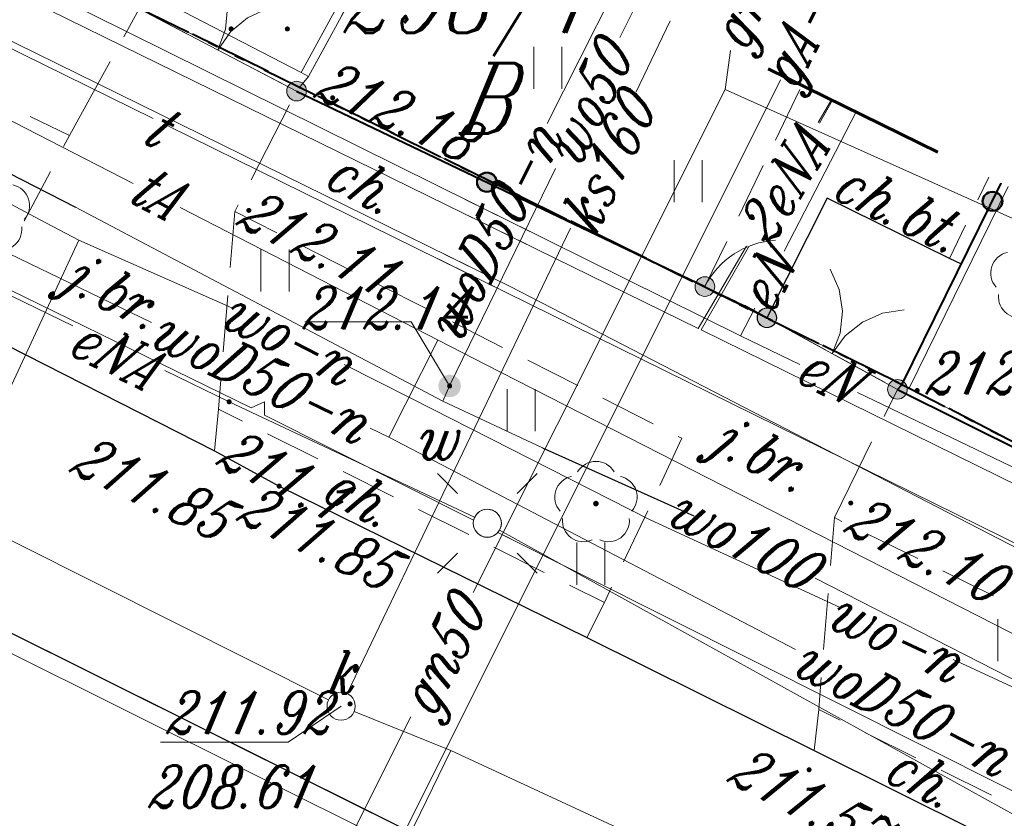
# Model space of a CAD drawing. Header units: millimetres. Extents: x -368 to -158, y 9368 to 9578.
# Tile 19 of 48: x -249 to -232, y 9474 to 9489. Entities that reach past the tile are written whole.
import ezdxf
from ezdxf.enums import TextEntityAlignment as Align

# ---------------------------------------------------------------- set-up
doc = ezdxf.new("R2010")
doc.units = ezdxf.units.MM
for name, pattern in [('Rakowicka 531_1 wstępna wersja$0$DGN Style 5', [7.845798, 3.362485, -4.483313]), ('Rakowicka 531_1 wstępna wersja$0$KTCR02-500', [1.5, 1, -0.5]), ('Rakowicka 531_1 wstępna wersja$0$KTJZ01-500', [2, 1.5, -0.5]), ('Rakowicka 531_1 wstępna wersja$0$PTTU04-500', [1.5, 1, -0.5])]:
    doc.linetypes.add(name, pattern=pattern)
for name, color, linetype, lineweight in [('-- CO_p', 51, 'Continuous', 9), ('-- CO_z', 51, 'Continuous', 9), ('Rakowicka 531_1 wstępna wersja$0$EGBD03', 250, 'Continuous', 0), ('Rakowicka 531_1 wstępna wersja$0$EGBU01', 250, 'Continuous', 0), ('Rakowicka 531_1 wstępna wersja$0$EPGPO_216', 7, 'Continuous', 0), ('Rakowicka 531_1 wstępna wersja$0$EPUPZ_251', 7, 'Continuous', 0), ('Rakowicka 531_1 wstępna wersja$0$GESIWP', 250, 'Continuous', 13), ('Rakowicka 531_1 wstępna wersja$0$GSLKBR', 250, 'Continuous', 13), ('Rakowicka 531_1 wstępna wersja$0$GSLKFU', 250, 'Continuous', 13), ('Rakowicka 531_1 wstępna wersja$0$GSSIMO', 250, 'Continuous', 13), ('Rakowicka 531_1 wstępna wersja$0$GUPISL', 250, 'Continuous', 13), ('Rakowicka 531_1 wstępna wersja$0$KTCR02', 250, 'Continuous', 0), ('Rakowicka 531_1 wstępna wersja$0$KTJZ01', 250, 'Continuous', 0), ('Rakowicka 531_1 wstępna wersja$0$KTKR01', 250, 'Continuous', 0), ('Rakowicka 531_1 wstępna wersja$0$KTOK04', 250, 'Continuous', 0), ('Rakowicka 531_1 wstępna wersja$0$KTOK05_01', 250, 'Continuous', 0), ('Rakowicka 531_1 wstępna wersja$0$OBOP02_01', 250, 'Continuous', 0), ('Rakowicka 531_1 wstępna wersja$0$PTTU04', 250, 'Continuous', 0), ('Rakowicka 531_1 wstępna wersja$0$RTPW02', 250, 'Continuous', 0), ('Rakowicka 531_1 wstępna wersja$0$SUOP03_18', 250, 'Continuous', 0), ('Rakowicka 531_1 wstępna wersja$0$SUPC_01', 250, 'Continuous', 0), ('Rakowicka 531_1 wstępna wersja$0$SUPE_01', 250, 'Continuous', 0), ('Rakowicka 531_1 wstępna wersja$0$SUPG_01', 250, 'Continuous', 0), ('Rakowicka 531_1 wstępna wersja$0$SUPK_01', 250, 'Continuous', 0), ('Rakowicka 531_1 wstępna wersja$0$SUPT_01', 250, 'Continuous', 0), ('Rakowicka 531_1 wstępna wersja$0$SUPW_01', 250, 'Continuous', 0), ('Rakowicka 531_1 wstępna wersja$0$SUSM04_01_E', 250, 'Continuous', 0), ('Rakowicka 531_1 wstępna wersja$0$SUUS15_03_E', 250, 'Continuous', 0), ('Rakowicka 531_1 wstępna wersja$0$SUUS15_05_K', 250, 'Continuous', 0), ('Rakowicka 531_1 wstępna wersja$0$SUUS25_W', 250, 'Continuous', 0), ('Rakowicka 531_1 wstępna wersja$0$Warstwa 5', 250, 'Continuous', 0)]:
    doc.layers.add(name, color=color, linetype=linetype, lineweight=lineweight)
doc.layers.add('-- RAMKA', color=11, linetype='Continuous')
for name, color, linetype, lineweight, true_color in [('Rakowicka 531_1 wstępna wersja$0$GEPPGD', 7, 'Continuous', 13, 0x008000), ('Rakowicka 531_1 wstępna wersja$0$GUPESH', 1, 'Continuous', 0, 0xff0000), ('Rakowicka 531_1 wstępna wersja$0$GUPKSH', 7, 'Continuous', 0, 0x803300), ('Rakowicka 531_1 wstępna wersja$0$GUPWSH', 5, 'Continuous', 0, 0x0000ff)]:
    doc.layers.add(name, color=color, linetype=linetype, lineweight=lineweight, true_color=true_color)
doc.styles.add('Rakowicka 531_1 wstępna wersja$0$Style-ITALIC_1250 I 0.20944', font='ITALIC_1250.shx', dxfattribs={"oblique": 12})

# ---------------------------------------------------------------- blocks, each defined once
blk = doc.blocks.new('Rakowicka 531_1 wstępna wersja$0$GUPESH1')
at = {"layer": 'Rakowicka 531_1 wstępna wersja$0$GUPESH', "linetype": 'Continuous', "lineweight": 13}
blk.add_hatch(color=1, dxfattribs=at).paths.add_polyline_path([(0, -0.45), (-0.11647, -0.43467), (-0.225, -0.38971), (-0.3182, -0.3182), (-0.38971, -0.225), (-0.43467, -0.11647), (-0.45, 0), (-0.43467, 0.11647), (-0.38971, 0.225), (-0.3182, 0.3182), (-0.225, 0.38971), (-0.11647, 0.43467), (0, 0.45), (0.11647, 0.43467), (0.225, 0.38971), (0.3182, 0.3182), (0.38971, 0.225), (0.43467, 0.11647), (0.45, 0), (0.43467, -0.11647), (0.38971, -0.225), (0.3182, -0.3182), (0.225, -0.38971), (0.11647, -0.43467)])
blk = doc.blocks.new('Rakowicka 531_1 wstępna wersja$0$GUPKSH1')
at = {"layer": 'Rakowicka 531_1 wstępna wersja$0$GUPKSH', "linetype": 'Continuous', "lineweight": 13}
blk.add_hatch(color=36, dxfattribs=at).paths.add_polyline_path([(0, -0.45), (-0.11647, -0.43467), (-0.225, -0.38971), (-0.3182, -0.3182), (-0.38971, -0.225), (-0.43467, -0.11647), (-0.45, 0), (-0.43467, 0.11647), (-0.38971, 0.225), (-0.3182, 0.3182), (-0.225, 0.38971), (-0.11647, 0.43467), (0, 0.45), (0.11647, 0.43467), (0.225, 0.38971), (0.3182, 0.3182), (0.38971, 0.225), (0.43467, 0.11647), (0.45, 0), (0.43467, -0.11647), (0.38971, -0.225), (0.3182, -0.3182), (0.225, -0.38971), (0.11647, -0.43467)])
blk = doc.blocks.new('Rakowicka 531_1 wstępna wersja$0$OBOP02_01')
at = {"layer": 'Rakowicka 531_1 wstępna wersja$0$OBOP02_01', "linetype": 'Continuous', "lineweight": 13}
h = blk.add_hatch(color=96, dxfattribs=at)
edge = h.paths.add_edge_path()
edge.add_arc((0, 0), 0.05, 0, 360)
at = {"layer": 'Rakowicka 531_1 wstępna wersja$0$OBOP02_01', "color": 96, "linetype": 'Continuous', "lineweight": 13}
for centre, start, end in [((0, 0.375), 30.1471, 149.8529), ((-0.357, 0.116), 102.1471, 221.8529), ((0.357, 0.116), 318.1471, 77.8529), ((-0.22, -0.303), 174.1472, 293.8529), ((0.22, -0.303), 246.1471, 5.8529)]:
    blk.add_arc(centre, 0.375, start, end, dxfattribs=at)
blk = doc.blocks.new('Rakowicka 531_1 wstępna wersja$0$GUPWSH1')
at = {"layer": 'Rakowicka 531_1 wstępna wersja$0$GUPWSH', "linetype": 'Continuous', "lineweight": 13}
blk.add_hatch(color=5, dxfattribs=at).paths.add_polyline_path([(0, -0.45), (-0.11647, -0.43467), (-0.225, -0.38971), (-0.3182, -0.3182), (-0.38971, -0.225), (-0.43467, -0.11647), (-0.45, 0), (-0.43467, 0.11647), (-0.38971, 0.225), (-0.3182, 0.3182), (-0.225, 0.38971), (-0.11647, 0.43467), (0, 0.45), (0.11647, 0.43467), (0.225, 0.38971), (0.3182, 0.3182), (0.38971, 0.225), (0.43467, 0.11647), (0.45, 0), (0.43467, -0.11647), (0.38971, -0.225), (0.3182, -0.3182), (0.225, -0.38971), (0.11647, -0.43467)])
blk = doc.blocks.new('Rakowicka 531_1 wstępna wersja$0$GUPISL1_10')
at = {"color": 0, "flags": 128}
for points in [[(-8.83883, 8.83883), (-5.3033, 5.3033)], [(8.83883, 8.83883), (5.3033, 5.3033)], [(-8.83883, -8.83883), (-5.3033, -5.3033)], [(8.83883, -8.83883), (5.3033, -5.3033)]]:
    blk.add_lwpolyline(points, dxfattribs=at)
blk.add_lwpolyline([(0, 2.5), (0.85505, 2.34922), (1.60697, 1.9151), (2.16507, 1.25), (2.41482, 0.64705), (2.5, 0), (2.41482, -0.64705), (2.16507, -1.25), (1.70042, -1.83262), (1.0847, -2.25242), (0.3726, -2.47207), (-0.3726, -2.47207), (-1.0847, -2.25242), (-1.70042, -1.83262), (-2.16507, -1.25), (-2.43732, -0.5563), (-2.493, 0.18682), (-2.32718, 0.91335), (-1.95458, 1.55872), (-1.4083, 2.0656), (-0.7369, 2.38893), (0, 2.5)], close=True, dxfattribs=at)
blk = doc.blocks.new('Rakowicka 531_1 wstępna wersja$0$GSLKBR1')
at = {"layer": 'Rakowicka 531_1 wstępna wersja$0$GSLKBR', "color": 250, "linetype": 'Continuous', "lineweight": 13, "flags": 128}
for points in [[(12.99038, 7.5), (10.6066, 4.3934), (7.5, 2.00962), (3.88229, 0.51111), (0, 0)], [(0, 0), (3.88229, -0.51111), (7.5, -2.00962), (10.6066, -4.3934), (12.99038, -7.5)]]:
    blk.add_lwpolyline(points, dxfattribs=at)
blk = doc.blocks.new('Rakowicka 531_1 wstępna wersja$0$GESIWP1')
blk.add_hatch(color=0).paths.add_polyline_path([(0, -0.45), (-0.11647, -0.43467), (-0.225, -0.38971), (-0.3182, -0.3182), (-0.38971, -0.225), (-0.43467, -0.11647), (-0.45, 0), (-0.43467, 0.11647), (-0.38971, 0.225), (-0.3182, 0.3182), (-0.225, 0.38971), (-0.11647, 0.43467), (0, 0.45), (0.11647, 0.43467), (0.225, 0.38971), (0.3182, 0.3182), (0.38971, 0.225), (0.43467, 0.11647), (0.45, 0), (0.43467, -0.11647), (0.38971, -0.225), (0.3182, -0.3182), (0.225, -0.38971), (0.11647, -0.43467)])
blk = doc.blocks.new('Rakowicka 531_1 wstępna wersja$0$RTPW02')
at = {"layer": 'Rakowicka 531_1 wstępna wersja$0$Warstwa 5', "linetype": 'Continuous', "lineweight": 13}
h = blk.add_hatch(color=250, dxfattribs=at)
edge = h.paths.add_edge_path()
edge.add_arc((0, 0), 0.045, 0, 360)
blk = doc.blocks.new('Rakowicka 531_1 wstępna wersja$0$SUUS25')
at = {"layer": 'Rakowicka 531_1 wstępna wersja$0$SUUS25_W', "linetype": 'Continuous', "lineweight": 13}
h = blk.add_hatch(color=250, dxfattribs=at)
edge = h.paths.add_edge_path()
edge.add_arc((0, 0), 0.2, 0, 360)
blk = doc.blocks.new('Rakowicka 531_1 wstępna wersja$0$PTTU04_01')
at = {"layer": 'Rakowicka 531_1 wstępna wersja$0$PTTU04', "color": 250, "linetype": 'Continuous', "lineweight": 13}
for p, q in [((-0.25, -0.375), (-0.25, 0.375)), ((0.25, -0.375), (0.25, 0.375))]:
    blk.add_line(p, q, dxfattribs=at)
blk = doc.blocks.new('Rakowicka 531_1 wstępna wersja$0$RTPW02_1')
at = {"layer": 'Rakowicka 531_1 wstępna wersja$0$RTPW02', "linetype": 'Continuous', "lineweight": 13}
h = blk.add_hatch(color=250, dxfattribs=at)
edge = h.paths.add_edge_path()
edge.add_arc((0, 0), 0.045, 0, 360)
blk = doc.blocks.new('Rakowicka 531_1 wstępna wersja$0$SUUS15_05_K')
at = {"layer": 'Rakowicka 531_1 wstępna wersja$0$SUUS15_05_K', "color": 36, "linetype": 'Continuous', "lineweight": 13}
blk.add_circle((0, 0), 0.25, dxfattribs=at)
blk = doc.blocks.new('Rakowicka 531_1 wstępna wersja$0$510_2')
at = {"layer": 'Rakowicka 531_1 wstępna wersja$0$SUSM04_01_E', "color": 250, "linetype": 'Continuous', "lineweight": 13}
blk.add_circle((0, 0), 0.25, dxfattribs=at)
blk = doc.blocks.new('Rakowicka 531_1 wstępna wersja')
at = {"layer": 'Rakowicka 531_1 wstępna wersja$0$KTOK04', "linetype": 'Continuous', "lineweight": 13}
h = blk.add_hatch(color=250, dxfattribs=at)
edge = h.paths.add_edge_path()
edge.add_arc((7425370.748, 5549054.616), 0.175, 0, 360)
h = blk.add_hatch(color=250, dxfattribs=at)
edge = h.paths.add_edge_path()
edge.add_arc((7425371.85, 5549054.061), 0.17, 0, 360)
at = {"layer": 'Rakowicka 531_1 wstępna wersja$0$KTOK05_01', "linetype": 'Continuous', "lineweight": 13}
h = blk.add_hatch(color=250, dxfattribs=at)
edge = h.paths.add_edge_path()
edge.add_arc((7425363.49, 5549058.09), 0.175, 0, 360)
at = {"layer": 'Rakowicka 531_1 wstępna wersja$0$KTOK05_01', "linetype": 'Continuous', "lineweight": 40}
h = blk.add_hatch(color=250, dxfattribs=at)
edge = h.paths.add_edge_path()
edge.add_arc((7425366.872, 5549056.471), 0.17, 0, 360)
h = blk.add_hatch(color=250, dxfattribs=at)
edge = h.paths.add_edge_path()
edge.add_arc((7425375.86, 5549056.131), 0.17, 0, 360)
at = {"layer": 'Rakowicka 531_1 wstępna wersja$0$KTOK05_01', "linetype": 'Continuous', "lineweight": 13}
h = blk.add_hatch(color=250, dxfattribs=at)
edge = h.paths.add_edge_path()
edge.add_arc((7425371.85, 5549054.061), 0.175, 0, 360)
h = blk.add_hatch(color=250, dxfattribs=at)
edge = h.paths.add_edge_path()
edge.add_arc((7425374.17, 5549052.79), 0.175, 0, 360)
at = {"layer": 'Rakowicka 531_1 wstępna wersja$0$EGBD03', "color": 96, "linetype": 'Continuous', "lineweight": 13, "flags": 128}
for points in [[(7425377.48, 5549032.21), (7425364.05, 5549039.31), (7425363.81, 5549038.86), (7425355.7, 5549042.97), (7425349.9, 5549045.91), (7425316.05, 5549062.26), (7425311.57, 5549064.57), (7425306.63, 5549067.13), (7425295.44, 5549072.28), (7425303.71, 5549087.75), (7425305.85, 5549086.73), (7425311.48, 5549083.92), (7425328.84, 5549075.25), (7425337.39, 5549070.98), (7425355.94, 5549061.91), (7425374.38, 5549052.81), (7425383.03, 5549048.34)], [(7425376.136, 5549056.393), (7425374.38, 5549052.81), (7425355.94, 5549061.91), (7425357.674, 5549065.46)], [(7425384.858, 5549052.109), (7425383.03, 5549048.34), (7425374.38, 5549052.81), (7425376.136, 5549056.393)]]:
    blk.add_lwpolyline(points, dxfattribs=at)
at = {"layer": 'Rakowicka 531_1 wstępna wersja$0$EPGPO_216', "color": 8, "linetype": 'Continuous', "lineweight": 40}
for p, q in [((7425362.981, 5549058.435), (7425361.636, 5549059.099)), ((7425365.223, 5549057.329), (7425363.878, 5549057.993)), ((7425367.465, 5549056.223), (7425366.12, 5549056.886)), ((7425369.707, 5549055.116), (7425368.362, 5549055.78)), ((7425371.949, 5549054.01), (7425370.604, 5549054.674)), ((7425374.191, 5549052.903), (7425372.845, 5549053.567)), ((7425376.413, 5549051.759), (7425375.081, 5549052.448))]:
    blk.add_line(p, q, dxfattribs=at)
at = {"layer": 'Rakowicka 531_1 wstępna wersja$0$EPUPZ_251', "color": 8, "linetype": 'Continuous', "lineweight": 40}
for p, q in [((7425360.668, 5549059.577), (7425361.565, 5549059.134)), ((7425361.923, 5549058.957), (7425362.08, 5549058.88)), ((7425362.394, 5549058.725), (7425362.551, 5549058.647)), ((7425362.91, 5549058.47), (7425363.807, 5549058.028)), ((7425364.165, 5549057.851), (7425364.322, 5549057.773)), ((7425364.636, 5549057.619), (7425364.793, 5549057.541)), ((7425365.152, 5549057.364), (7425366.048, 5549056.922)), ((7425366.407, 5549056.745), (7425366.564, 5549056.667)), ((7425366.878, 5549056.512), (7425367.035, 5549056.435)), ((7425367.394, 5549056.258), (7425368.29, 5549055.815)), ((7425368.649, 5549055.638), (7425368.806, 5549055.561)), ((7425369.12, 5549055.406), (7425369.277, 5549055.328)), ((7425369.635, 5549055.151), (7425370.532, 5549054.709)), ((7425370.891, 5549054.532), (7425371.048, 5549054.454)), ((7425371.362, 5549054.3), (7425371.519, 5549054.222)), ((7425371.877, 5549054.045), (7425372.774, 5549053.603)), ((7425373.133, 5549053.425), (7425373.29, 5549053.348)), ((7425373.604, 5549053.193), (7425373.761, 5549053.116)), ((7425375.365, 5549052.301), (7425375.521, 5549052.22)), ((7425375.832, 5549052.06), (7425375.987, 5549051.979))]:
    blk.add_line(p, q, dxfattribs=at)
at = {"layer": 'Rakowicka 531_1 wstępna wersja$0$EPUPZ_251', "color": 8, "linetype": 'Continuous', "lineweight": 40, "flags": 128}
blk.add_lwpolyline([(7425374.119, 5549052.939), (7425374.38, 5549052.81), (7425375.01, 5549052.484)], dxfattribs=at)
at = {"layer": 'Rakowicka 531_1 wstępna wersja$0$GEPPGD', "color": 250, "linetype": 'Rakowicka 531_1 wstępna wersja$0$DGN Style 5', "lineweight": 70, "flags": 128}
blk.add_lwpolyline([(7425284.958, 5549147.04), (7425252.6, 5549083.92), (7425409.418, 5549006.623), (7425423.137, 5549033.307), (7425330.222, 5549078.944), (7425348.524, 5549115.33), (7425284.958, 5549147.04)], close=True, dxfattribs=at)
at = {"layer": 'Rakowicka 531_1 wstępna wersja$0$GESIWP', "color": 250, "linetype": 'Continuous', "lineweight": 13, "flags": 128}
blk.add_lwpolyline([(7425362.551, 5549063.065), (7425360.8, 5549059.86), (7425363.57, 5549058.42), (7425365.356, 5549061.687)], dxfattribs=at)
at = {"layer": 'Rakowicka 531_1 wstępna wersja$0$GSLKFU', "color": 250, "linetype": 'Continuous', "lineweight": 13, "flags": 128}
blk.add_lwpolyline([(7425371.45, 5549054.28), (7425370.748, 5549054.616)], dxfattribs=at)
at = {"layer": 'Rakowicka 531_1 wstępna wersja$0$GSSIMO', "color": 250, "linetype": 'Continuous', "lineweight": 13, "flags": 128}
blk.add_lwpolyline([(7425365.356, 5549061.687), (7425363.57, 5549058.42), (7425363.7, 5549058.35), (7425365.489, 5549061.622)], dxfattribs=at)
at = {"layer": 'Rakowicka 531_1 wstępna wersja$0$KTCR02', "color": 250, "linetype": 'Rakowicka 531_1 wstępna wersja$0$KTCR02-500', "lineweight": 13, "flags": 128}
for points in [[(7425375.093, 5549055.117), (7425375.307, 5549055.012), (7425374.25, 5549052.87), (7425374.17, 5549052.79), (7425371.85, 5549054.061), (7425371.45, 5549054.28), (7425370.748, 5549054.616)], [(7425362.1, 5549052.44), (7425362.03, 5549051.7), (7425363.18, 5549051.07), (7425368.65, 5549048.38)], [(7425372.77, 5549047.1), (7425372.69, 5549046.37), (7425377.06, 5549044.2)]]:
    blk.add_lwpolyline(points, dxfattribs=at)
at = {"layer": 'Rakowicka 531_1 wstępna wersja$0$KTJZ01', "color": 250, "linetype": 'Rakowicka 531_1 wstępna wersja$0$KTJZ01-500', "lineweight": 13, "flags": 128}
for points in [[(7425302.84, 5549081.09), (7425303.26, 5549080.9), (7425315.16, 5549074.94), (7425320.45, 5549072.38), (7425324.79, 5549070.18), (7425329.97, 5549067.64), (7425348.54, 5549058.38), (7425354.22, 5549055.61), (7425357.67, 5549053.91), (7425362.03, 5549051.7), (7425363.18, 5549051.07), (7425368.65, 5549048.38), (7425372.69, 5549046.37), (7425377.06, 5549044.2), (7425384.6, 5549040.44), (7425387.82, 5549038.8), (7425393.82, 5549035.85), (7425394.13, 5549035.69), (7425398.63, 5549033.36), (7425412.124, 5549026.776), (7425418.203, 5549023.709)], [(7425359.45, 5549057.3), (7425360.69, 5549059.55), (7425363.49, 5549058.09), (7425362.39, 5549055.95)], [(7425362.03, 5549051.7), (7425357.67, 5549053.91), (7425357.98, 5549054.52)], [(7425373.05, 5549050.51), (7425374.17, 5549052.79), (7425371.85, 5549054.061), (7425371.45, 5549054.28)], [(7425374.17, 5549052.79), (7425376.64, 5549051.56), (7425377.897, 5549050.933), (7425379.73, 5549050.02)], [(7425373.05, 5549050.51), (7425373.151, 5549050.716)], [(7425368.96, 5549049), (7425368.65, 5549048.38), (7425372.69, 5549046.37)]]:
    blk.add_lwpolyline(points, dxfattribs=at)
at = {"layer": 'Rakowicka 531_1 wstępna wersja$0$KTKR01', "color": 250, "linetype": 'Continuous', "lineweight": 30, "flags": 128}
for points in [[(7425302.84, 5549081.09), (7425303.26, 5549080.9), (7425315.16, 5549074.94), (7425320.45, 5549072.38), (7425324.79, 5549070.18), (7425329.97, 5549067.64), (7425348.54, 5549058.38), (7425354.22, 5549055.61), (7425357.67, 5549053.91), (7425362.03, 5549051.7), (7425363.18, 5549051.07), (7425368.65, 5549048.38), (7425372.69, 5549046.37), (7425377.06, 5549044.2), (7425384.6, 5549040.44), (7425387.82, 5549038.8), (7425393.82, 5549035.85), (7425394.13, 5549035.69), (7425398.63, 5549033.36), (7425412.124, 5549026.776), (7425418.203, 5549023.709)], [(7425375.307, 5549055.012), (7425375.093, 5549055.117), (7425372.92, 5549056.19), (7425371.85, 5549054.061)]]:
    blk.add_lwpolyline(points, dxfattribs=at)
at = {"layer": 'Rakowicka 531_1 wstępna wersja$0$KTOK04', "color": 250, "linetype": 'Continuous', "lineweight": 13}
blk.add_line((7425370.748, 5549054.616), (7425371.85, 5549054.061), dxfattribs=at)
for centre, radius in [((7425370.748, 5549054.616), 0.175), ((7425371.85, 5549054.061), 0.175), ((7425371.85, 5549054.061), 0.17)]:
    blk.add_circle(centre, radius, dxfattribs=at)
blk.add_arc((7425372.088, 5549053.941), 1.5, 93.2629, 153.2629, dxfattribs=at)
at = {"layer": 'Rakowicka 531_1 wstępna wersja$0$KTOK05_01', "color": 250, "linetype": 'Continuous', "lineweight": 13}
for p, q in [((7425363.49, 5549058.09), (7425360.69, 5549059.55)), ((7425374.17, 5549052.79), (7425371.85, 5549054.061))]:
    blk.add_line(p, q, dxfattribs=at)
at = {"layer": 'Rakowicka 531_1 wstępna wersja$0$KTOK05_01', "color": 250, "linetype": 'Continuous', "lineweight": 40}
for p, q in [((7425363.49, 5549058.09), (7425370.748, 5549054.616)), ((7425371.45, 5549054.28), (7425371.85, 5549054.061)), ((7425374.17, 5549052.79), (7425376.64, 5549051.56))]:
    blk.add_line(p, q, dxfattribs=at)
at = {"layer": 'Rakowicka 531_1 wstępna wersja$0$KTOK05_01', "color": 250, "linetype": 'Continuous', "lineweight": 40, "flags": 128}
blk.add_lwpolyline([(7425374.17, 5549052.79), (7425374.25, 5549052.87), (7425376.017, 5549056.451)], dxfattribs=at)
at = {"layer": 'Rakowicka 531_1 wstępna wersja$0$KTOK05_01', "color": 250, "linetype": 'Continuous', "lineweight": 13}
for centre in [(7425363.49, 5549058.09), (7425371.85, 5549054.061), (7425374.17, 5549052.79)]:
    blk.add_circle(centre, 0.175, dxfattribs=at)
at = {"layer": 'Rakowicka 531_1 wstępna wersja$0$KTOK05_01', "color": 250, "linetype": 'Continuous', "lineweight": 40}
for centre, radius in [((7425366.872, 5549056.471), 0.175), ((7425366.872, 5549056.471), 0.17), ((7425375.86, 5549056.131), 0.175), ((7425375.86, 5549056.131), 0.17)]:
    blk.add_circle(centre, radius, dxfattribs=at)
at = {"layer": 'Rakowicka 531_1 wstępna wersja$0$PTTU04', "color": 250, "linetype": 'Rakowicka 531_1 wstępna wersja$0$PTTU04-500', "lineweight": 13, "flags": 128}
for points in [[(7425365.489, 5549061.622), (7425363.7, 5549058.35), (7425363.49, 5549058.09), (7425370.748, 5549054.616), (7425372.472, 5549058.192)], [(7425376.017, 5549056.451), (7425375.307, 5549055.012), (7425375.093, 5549055.117), (7425375.794, 5549056.561)], [(7425378.57, 5549047.8), (7425373.05, 5549050.51), (7425372.77, 5549047.1), (7425377.37, 5549044.82), (7425378.49, 5549046.94), (7425378.57, 5549047.8)]]:
    blk.add_lwpolyline(points, dxfattribs=at)
for points in [[(7425354.7, 5549059.6), (7425359.45, 5549057.3), (7425357.98, 5549054.52), (7425354.23, 5549056.36), (7425354.7, 5549059.6)], [(7425362.39, 5549055.95), (7425362.1, 5549052.44), (7425368.96, 5549049), (7425370.34, 5549051.92), (7425362.39, 5549055.95)]]:
    blk.add_lwpolyline(points, close=True, dxfattribs=at)
at = {"layer": 'Rakowicka 531_1 wstępna wersja$0$SUOP03_18', "color": 5, "linetype": 'Continuous', "lineweight": 30, "flags": 128}
for points in [[(7425356.93, 5549057.37), (7425359.56, 5549056.03)], [(7425367.86, 5549051.75), (7425370.55, 5549050.54)]]:
    blk.add_lwpolyline(points, dxfattribs=at)
at = {"layer": 'Rakowicka 531_1 wstępna wersja$0$SUPC_01', "color": 212, "linetype": 'Continuous', "lineweight": 13}
blk.add_line((7425366.126, 5549055.187), (7425367.265, 5549054.627), dxfattribs=at)
at = {"layer": 'Rakowicka 531_1 wstępna wersja$0$SUPC_01', "color": 212, "linetype": 'Continuous', "lineweight": 13, "flags": 128}
blk.add_lwpolyline([(7425382.137, 5549046.989), (7425379.22, 5549048.46), (7425367.3, 5549054.61), (7425357.39, 5549059.48), (7425358.016, 5549060.889)], dxfattribs=at)
at = {"layer": 'Rakowicka 531_1 wstępna wersja$0$SUPE_01', "color": 1, "linetype": 'Continuous', "lineweight": 13}
for p, q in [((7425366.487, 5549056.166), (7425367.653, 5549055.588)), ((7425366.394, 5549055.948), (7425367.578, 5549055.368)), ((7425366.419, 5549050.573), (7425366.636, 5549050.465)), ((7425367.069, 5549050.247), (7425367.288, 5549050.137))]:
    blk.add_line(p, q, dxfattribs=at)
at = {"layer": 'Rakowicka 531_1 wstępna wersja$0$SUPE_01', "color": 1, "linetype": 'Continuous', "lineweight": 13, "flags": 128}
for points in [[(7425371.485, 5549055.337), (7425370.63, 5549053.87), (7425345.324, 5549066.286)], [(7425372.436, 5549053.23), (7425371.38, 5549053.74), (7425353.717, 5549062.498)], [(7425359.511, 5549053.92), (7425351.44, 5549057.84), (7425349.956, 5549058.667)], [(7425372.998, 5549057.934), (7425372.763, 5549057.531)], [(7425372.782, 5549057.52), (7425373.015, 5549057.926)], [(7425372.158, 5549055.245), (7425373.436, 5549057.719)], [(7425383.903, 5549047.342), (7425370.68, 5549053.85), (7425371.52, 5549055.317)], [(7425357.031, 5549055.223), (7425362.68, 5549052.46), (7425362.92, 5549052.57), (7425362.92, 5549052.33), (7425366.636, 5549050.465)], [(7425378.444, 5549055.259), (7425376.48, 5549051.28), (7425373.463, 5549052.735)], [(7425371.38, 5549053.74), (7425371.634, 5549054.232)], [(7425366.654, 5549050.516), (7425362.29, 5549052.57), (7425361.149, 5549053.124)], [(7425367.069, 5549050.247), (7425382.151, 5549042.676)], [(7425379.301, 5549043.671), (7425377.4, 5549044.59), (7425367.099, 5549050.289)]]:
    blk.add_lwpolyline(points, dxfattribs=at)
at = {"layer": 'Rakowicka 531_1 wstępna wersja$0$SUPG_01', "color": 52, "linetype": 'Continuous', "lineweight": 13, "flags": 128}
for points in [[(7425371.11, 5549058.12), (7425371.205, 5549058.814)], [(7425365.24, 5549044.589), (7425372.094, 5549058.288)], [(7425366.627, 5549049.177), (7425371.11, 5549058.12)], [(7425371.11, 5549058.12), (7425379.551, 5549054.333)], [(7425362.93, 5549041.8), (7425365.521, 5549046.969)]]:
    blk.add_lwpolyline(points, dxfattribs=at)
at = {"layer": 'Rakowicka 531_1 wstępna wersja$0$SUPK_01', "color": 36, "linetype": 'Continuous', "lineweight": 13, "flags": 128}
for points in [[(7425369.525, 5549058.076), (7425370.133, 5549059.341)], [(7425342.041, 5549058.274), (7425350.29, 5549054.18), (7425364.057, 5549047.272)], [(7425364.388, 5549047.385), (7425368.361, 5549055.652)], [(7425364.512, 5549047.066), (7425366.23, 5549046.37), (7425374.587, 5549042.501)], [(7425362.436, 5549038.586), (7425366.23, 5549046.37)]]:
    blk.add_lwpolyline(points, dxfattribs=at)
at = {"layer": 'Rakowicka 531_1 wstępna wersja$0$SUPT_01', "color": 30, "linetype": 'Continuous', "lineweight": 13}
blk.add_line((7425366.017, 5549055.101), (7425367.215, 5549054.511), dxfattribs=at)
at = {"layer": 'Rakowicka 531_1 wstępna wersja$0$SUPT_01', "color": 30, "linetype": 'Continuous', "lineweight": 13, "flags": 128}
for points in [[(7425360.586, 5549056.448), (7425348.73, 5549062.54), (7425343.948, 5549065.165)], [(7425360.939, 5549057.602), (7425348.479, 5549063.739)], [(7425407.609, 5549034.318), (7425388.84, 5549043.86), (7425361.21, 5549057.468)], [(7425382.099, 5549045.446), (7425366.85, 5549053.23), (7425361.421, 5549056.019)]]:
    blk.add_lwpolyline(points, dxfattribs=at)
at = {"layer": 'Rakowicka 531_1 wstępna wersja$0$SUPW_01', "color": 5, "linetype": 'Continuous', "lineweight": 13, "flags": 128}
for points in [[(7425367.944, 5549057.512), (7425369.119, 5549059.839)], [(7425369.236, 5549059.04), (7425369.53, 5549059.637)], [(7425352.684, 5549059.138), (7425358.92, 5549055.81), (7425359.62, 5549055.44), (7425362.34, 5549054.24), (7425362.374, 5549054.223)], [(7425360.911, 5549053.978), (7425353.306, 5549057.653)], [(7425357.801, 5549056.926), (7425359.56, 5549056.03), (7425366.09, 5549052.58), (7425367.86, 5549051.75), (7425370.125, 5549050.731)], [(7425366.09, 5549052.58), (7425366.21, 5549052.85), (7425368.094, 5549056.717)], [(7425359.62, 5549055.44), (7425356.955, 5549049.722)], [(7425365.13, 5549051.94), (7425365.999, 5549053.661)], [(7425364.337, 5549053.232), (7425365.53, 5549052.63), (7425369.76, 5549050.48), (7425373.165, 5549048.908)], [(7425365.13, 5549051.94), (7425364.796, 5549052.101)], [(7425372.357, 5549048.166), (7425365.13, 5549051.94)], [(7425372.709, 5549049.435), (7425376.16, 5549047.67), (7425378.79, 5549046.36), (7425380.1, 5549045.88), (7425383.273, 5549044.263)], [(7425375.161, 5549047.987), (7425380.72, 5549045.42)]]:
    blk.add_lwpolyline(points, dxfattribs=at)
at = {"layer": 'Rakowicka 531_1 wstępna wersja$0$SUUS15_05_K', "color": 36, "linetype": 'Continuous', "lineweight": 13, "flags": 128}
blk.add_lwpolyline([(7425364.28, 5549047.16), (7425363.34, 5549046.518), (7425361.068, 5549046.518)], dxfattribs=at)
at = {"layer": 'Rakowicka 531_1 wstępna wersja$0$SUUS25_W', "color": 5, "linetype": 'Continuous', "lineweight": 13, "flags": 128}
blk.add_lwpolyline([(7425366.21, 5549052.85), (7425365.526, 5549053.988), (7425363.633, 5549053.988)], dxfattribs=at)
at = {"layer": 'Rakowicka 531_1 wstępna wersja$0$GESIWP', "color": 250, "linetype": 'Continuous', "lineweight": 13, "xscale": 0.1, "yscale": 0.1, "zscale": 0.1}
for p in [(7425362.325, 5549059.195), (7425363.325, 5549059.195)]:
    blk.add_blockref('Rakowicka 531_1 wstępna wersja$0$GESIWP1', p, dxfattribs=at)
at = {"layer": 'Rakowicka 531_1 wstępna wersja$0$GUPISL', "color": 250, "linetype": 'Continuous', "lineweight": 13, "xscale": 0.1, "yscale": 0.1, "zscale": 0.1}
blk.add_blockref('Rakowicka 531_1 wstępna wersja$0$GUPISL1_10', (7425366.88, 5549050.41), dxfattribs=at)
at = {"layer": 'Rakowicka 531_1 wstępna wersja$0$KTOK05_01', "color": 250, "linetype": 'Continuous', "lineweight": 13, "xscale": 0.1, "yscale": 0.1, "zscale": 0.1}
for p, rotation in [((7425362.09, 5549058.82), 62.46117664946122), ((7425373.01, 5549053.425), 61.2863314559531)]:
    blk.add_blockref('Rakowicka 531_1 wstępna wersja$0$GSLKBR1', p, dxfattribs=dict(at, rotation=rotation))
at = {"layer": 'Rakowicka 531_1 wstępna wersja$0$OBOP02_01', "color": 96, "linetype": 'Continuous', "lineweight": 13}
for p in [(7425358.01, 5549055.94), (7425376.56, 5549054.74), (7425368.81, 5549050.76)]:
    blk.add_blockref('Rakowicka 531_1 wstępna wersja$0$OBOP02_01', p, dxfattribs=at)
at = {"layer": 'Rakowicka 531_1 wstępna wersja$0$PTTU04', "color": 250, "linetype": 'Continuous', "lineweight": 13}
for p in [(7425367.954, 5549058.503), (7425370.449, 5549056.489), (7425363.105, 5549054.901), (7425367.482, 5549052.42), (7425368.72, 5549049.691), (7425376.203, 5549048.332)]:
    blk.add_blockref('Rakowicka 531_1 wstępna wersja$0$PTTU04_01', p, dxfattribs=at)
at = {"layer": 'Rakowicka 531_1 wstępna wersja$0$RTPW02', "color": 250, "linetype": 'Continuous', "lineweight": 13}
blk.add_blockref('Rakowicka 531_1 wstępna wersja$0$RTPW02_1', (7425363.18, 5549051.07), dxfattribs=at)
at = {"layer": 'Rakowicka 531_1 wstępna wersja$0$SUSM04_01_E', "color": 250, "linetype": 'Continuous', "lineweight": 13}
blk.add_blockref('Rakowicka 531_1 wstępna wersja$0$510_2', (7425366.88, 5549050.41), dxfattribs=at)
at = {"layer": 'Rakowicka 531_1 wstępna wersja$0$SUUS15_03_E', "color": 1, "linetype": 'Continuous', "lineweight": 13, "xscale": 0.1, "yscale": 0.1, "zscale": 0.1}
blk.add_blockref('Rakowicka 531_1 wstępna wersja$0$GUPESH1', (7425362.29, 5549052.57), dxfattribs=at)
at = {"layer": 'Rakowicka 531_1 wstępna wersja$0$SUUS15_05_K', "color": 36, "linetype": 'Continuous', "lineweight": 13, "rotation": 331.8935444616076}
blk.add_blockref('Rakowicka 531_1 wstępna wersja$0$SUUS15_05_K', (7425364.28, 5549047.16), dxfattribs=at)
at = {"layer": 'Rakowicka 531_1 wstępna wersja$0$SUUS15_05_K', "color": 36, "linetype": 'Continuous', "lineweight": 13, "xscale": 0.1, "yscale": 0.1, "zscale": 0.1}
blk.add_blockref('Rakowicka 531_1 wstępna wersja$0$GUPKSH1', (7425364.44, 5549047.2), dxfattribs=at)
at = {"layer": 'Rakowicka 531_1 wstępna wersja$0$SUUS25_W', "color": 250, "linetype": 'Continuous', "lineweight": 13, "rotation": 63.69281538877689}
blk.add_blockref('Rakowicka 531_1 wstępna wersja$0$SUUS25', (7425366.21, 5549052.85), dxfattribs=at)
at = {"layer": 'Rakowicka 531_1 wstępna wersja$0$SUUS25_W', "color": 5, "linetype": 'Continuous', "lineweight": 13, "xscale": 0.1, "yscale": 0.1, "zscale": 0.1}
blk.add_blockref('Rakowicka 531_1 wstępna wersja$0$GUPWSH1', (7425366.21, 5549052.85), dxfattribs=at)
at = {"layer": 'Rakowicka 531_1 wstępna wersja$0$Warstwa 5', "color": 250, "linetype": 'Continuous', "lineweight": 13}
for p in [(7425364.13, 5549057.97), (7425362.64, 5549055.97), (7425374.52, 5549052.77), (7425362.3, 5549051.33), (7425373.34, 5549050.77), (7425372.6, 5549046.03)]:
    blk.add_blockref('Rakowicka 531_1 wstępna wersja$0$RTPW02', p, dxfattribs=at)
at = {"layer": 'Rakowicka 531_1 wstępna wersja$0$EGBD03', "color": 96, "linetype": 'Continuous', "lineweight": 30, "insert": (7425364.291, 5549058.708), "char_height": 1.25, "attachment_point": 7, "rotation": 359.9998, "line_spacing_factor": 0.6, "style": 'Rakowicka 531_1 wstępna wersja$0$Style-ITALIC_1250 I 0.20944'}
blk.add_mtext('\\H1x;\\W0.8;298/1', dxfattribs=at)
at = {"layer": 'Rakowicka 531_1 wstępna wersja$0$EGBU01', "color": 96, "linetype": 'Continuous', "lineweight": 30, "insert": (7425366.374, 5549057.334), "char_height": 1.25, "attachment_point": 7, "rotation": 359.9998, "line_spacing_factor": 0.6, "style": 'Rakowicka 531_1 wstępna wersja$0$Style-ITALIC_1250 I 0.20944'}
blk.add_mtext('\\H1x;\\W0.8;B', dxfattribs=at)
at = {"layer": 'Rakowicka 531_1 wstępna wersja$0$KTCR02', "color": 250, "linetype": 'Continuous', "lineweight": 13, "style": 'Rakowicka 531_1 wstępna wersja$0$Style-ITALIC_1250 I 0.20944', "oblique": 12, "width": 0.8}
for s, rotation, p in [('ch.', 333.1187, (7425364.518, 5549056.13)), ('ch.bt.', 334.1194, (7425374.057, 5549055.683)), ('ch.', 333.3658, (7425364.472, 5549050.561)), ('ch.', 333.5925, (7425374.466, 5549045.574))]:
    blk.add_text(s, height=0.75, rotation=rotation, dxfattribs=at).set_placement(p, align=Align.CENTER)
at = {"layer": 'Rakowicka 531_1 wstępna wersja$0$KTJZ01', "color": 250, "linetype": 'Continuous', "lineweight": 13, "style": 'Rakowicka 531_1 wstępna wersja$0$Style-ITALIC_1250 I 0.20944', "oblique": 12, "width": 0.8}
for rotation, p in [(333.1204, (7425360.097, 5549054.2)), (333.5485, (7425371.623, 5549051.305))]:
    blk.add_text('j.br.', height=0.75, rotation=rotation, dxfattribs=at).set_placement(p, align=Align.CENTER)
at = {"layer": 'Rakowicka 531_1 wstępna wersja$0$RTPW02', "color": 250, "linetype": 'Continuous', "lineweight": 13, "style": 'Rakowicka 531_1 wstępna wersja$0$Style-ITALIC_1250 I 0.20944', "oblique": 12, "width": 0.8}
blk.add_text('211.85', height=0.75, rotation=334.0026, dxfattribs=at).set_placement((7425362.39, 5549050.475))
at = {"layer": 'Rakowicka 531_1 wstępna wersja$0$SUPE_01', "color": 1, "linetype": 'Continuous', "lineweight": 13, "style": 'Rakowicka 531_1 wstępna wersja$0$Style-ITALIC_1250 I 0.20944', "oblique": 12, "width": 0.8}
for s, rotation, p in [('2eNA', 59.7722, (7425372.145, 5549056.422)), ('eN', 62.6733, (7425371.85, 5549054.762)), ('eNA', 334.0935, (7425360.285, 5549053.429)), ('eN', 334.2495, (7425372.984, 5549053.054))]:
    blk.add_text(s, height=0.75, rotation=rotation, dxfattribs=at).set_placement(p, align=Align.MIDDLE_CENTER)
at = {"layer": 'Rakowicka 531_1 wstępna wersja$0$SUPG_01', "color": 250, "linetype": 'Continuous', "lineweight": 13, "style": 'Rakowicka 531_1 wstępna wersja$0$Style-ITALIC_1250 I 0.20944', "oblique": 12, "width": 0.8}
for s, rotation, p in [('gA-n', 63.4232, (7425372.527, 5549059.276)), ('gn50', 63.3788, (7425366.074, 5549048.073))]:
    blk.add_text(s, height=0.75, rotation=rotation, dxfattribs=at).set_placement(p, align=Align.MIDDLE_CENTER)
at = {"layer": 'Rakowicka 531_1 wstępna wersja$0$SUPG_01', "color": 250, "linetype": 'Continuous', "lineweight": 13, "insert": (7425372.042, 5549059.455), "char_height": 0.75, "attachment_point": 8, "rotation": 67.4259, "line_spacing_factor": 0.6, "style": 'Rakowicka 531_1 wstępna wersja$0$Style-ITALIC_1250 I 0.20944'}
blk.add_mtext('\\H1x;\\W0.8;gnD', dxfattribs=at)
at = {"layer": 'Rakowicka 531_1 wstępna wersja$0$SUPK_01', "color": 36, "linetype": 'Continuous', "lineweight": 13, "style": 'Rakowicka 531_1 wstępna wersja$0$Style-ITALIC_1250 I 0.20944', "oblique": 12, "width": 0.8}
blk.add_text('ks160', height=0.75, rotation=64.3347, dxfattribs=at).set_placement((7425369.021, 5549056.826), align=Align.MIDDLE_CENTER)
at = {"layer": 'Rakowicka 531_1 wstępna wersja$0$SUPT_01', "color": 30, "linetype": 'Continuous', "lineweight": 13, "style": 'Rakowicka 531_1 wstępna wersja$0$Style-ITALIC_1250 I 0.20944', "oblique": 12, "width": 0.8}
for s, rotation, p in [('t', 333.7785, (7425361.039, 5549057.463)), ('tA', 332.806, (7425361.032, 5549056.29))]:
    blk.add_text(s, height=0.75, rotation=rotation, dxfattribs=at).set_placement(p, align=Align.MIDDLE_CENTER)
at = {"layer": 'Rakowicka 531_1 wstępna wersja$0$SUPW_01', "color": 5, "linetype": 'Continuous', "lineweight": 13, "style": 'Rakowicka 531_1 wstępna wersja$0$Style-ITALIC_1250 I 0.20944', "oblique": 12, "width": 0.8}
for s, rotation, p in [('wo50', 63.8088, (7425368.665, 5549057.879)), ('woD50-n', 63.2039, (7425366.972, 5549055.587)), ('wo-n', 333.2198, (7425363.355, 5549053.727)), ('woD50-n', 334.2137, (7425362.853, 5549053.039)), ('wo100', 332.9063, (7425371.443, 5549050.133)), ('wo-n', 335.2182, (7425374.15, 5549048.419)), ('woD50-n', 332.9898, (7425374.265, 5549047.159))]:
    blk.add_text(s, height=0.75, rotation=rotation, dxfattribs=at).set_placement(p, align=Align.MIDDLE_CENTER)
at = {"layer": 'Rakowicka 531_1 wstępna wersja$0$SUUS15_03_E', "color": 1, "linetype": 'Continuous', "lineweight": 13, "insert": (7425362.028, 5549051.472), "char_height": 0.75, "attachment_point": 7, "rotation": 333.1778, "line_spacing_factor": 0.6, "style": 'Rakowicka 531_1 wstępna wersja$0$Style-ITALIC_1250 I 0.20944'}
blk.add_mtext('\\H1x;\\W0.8;211.1', dxfattribs=at)
at = {"layer": 'Rakowicka 531_1 wstępna wersja$0$SUUS15_05_K', "color": 36, "linetype": 'Continuous', "lineweight": 13, "style": 'Rakowicka 531_1 wstępna wersja$0$Style-ITALIC_1250 I 0.20944', "oblique": 12, "width": 0.8}
blk.add_text('211.92', height=0.75, rotation=359.9998, dxfattribs=at).set_placement((7425361.158, 5549046.67))
at = {"layer": 'Rakowicka 531_1 wstępna wersja$0$SUUS15_05_K', "color": 36, "linetype": 'Continuous', "lineweight": 13, "char_height": 0.75, "attachment_point": 7, "rotation": 359.9998, "line_spacing_factor": 0.6, "style": 'Rakowicka 531_1 wstępna wersja$0$Style-ITALIC_1250 I 0.20944'}
for s, insert in [('\\H1x;\\W0.8;k', (7425364.034, 5549047.383)), ('\\H1x;\\W0.8;208.61', (7425360.839, 5549045.355))]:
    blk.add_mtext(s, dxfattribs=dict(at, insert=insert))
at = {"layer": 'Rakowicka 531_1 wstępna wersja$0$SUUS25_W', "color": 5, "linetype": 'Continuous', "lineweight": 13, "insert": (7425363.581, 5549053.861), "char_height": 0.75, "attachment_point": 7, "rotation": 359.9998, "line_spacing_factor": 0.6, "style": 'Rakowicka 531_1 wstępna wersja$0$Style-ITALIC_1250 I 0.20944'}
blk.add_mtext('\\H1x;\\W0.8;212.14', dxfattribs=at)
at = {"layer": 'Rakowicka 531_1 wstępna wersja$0$SUUS25_W', "color": 250, "linetype": 'Continuous', "lineweight": 13, "insert": (7425365.605, 5549051.546), "char_height": 0.75, "attachment_point": 7, "rotation": 359.9998, "line_spacing_factor": 0.6, "style": 'Rakowicka 531_1 wstępna wersja$0$Style-ITALIC_1250 I 0.20944'}
blk.add_mtext('\\H1x;\\W0.8;w', dxfattribs=at)
at = {"layer": 'Rakowicka 531_1 wstępna wersja$0$Warstwa 5', "color": 250, "linetype": 'Continuous', "lineweight": 13, "char_height": 0.75, "attachment_point": 7, "line_spacing_factor": 0.6, "style": 'Rakowicka 531_1 wstępna wersja$0$Style-ITALIC_1250 I 0.20944'}
for s, insert, rotation in [('\\H1x;\\W0.8;212.18', (7425363.765, 5549057.994), 336.3069), ('\\H1x;\\W0.8;212.11', (7425362.389, 5549055.728), 333.0676), ('\\H1x;\\W0.8;212.71', (7425374.657, 5549052.703), 0.0248), ('\\H1x;\\W0.8;211.85', (7425359.426, 5549051.342), 334.4891), ('\\H1x;\\W0.8;212.10', (7425373.187, 5549050.276), 333.2144), ('\\H1x;\\W0.8;211.57', (7425371.116, 5549045.838), 332.1945)]:
    blk.add_mtext(s, dxfattribs=dict(at, insert=insert, rotation=rotation))

msp = doc.modelspace()

# ---------------------------------------------------------------- linework, layer by layer
at = {"layer": '-- CO_p', "ltscale": 2}
msp.add_line((-211.525, 9458.515), (-258.887, 9482.103), dxfattribs=at)
msp.add_line((-211.525, 9458.515), (-258.887, 9482.103), dxfattribs=at)
at = {"layer": '-- CO_z'}
msp.add_line((-211.381, 9458.801), (-258.458, 9482.247), dxfattribs=at)
msp.add_line((-211.381, 9458.801), (-258.458, 9482.247), dxfattribs=at)
at = {"layer": '-- RAMKA'}
msp.add_lwpolyline([(-205.344, 9455.392), (-207.767, 9456.797), (-209.064, 9457.55, 0.015227), (-211.381, 9458.801), (-259.353, 9482.693)], format="xyb", dxfattribs=at)

# ---------------------------------------------------------------- block references
msp.add_blockref('Rakowicka 531_1 wstępna wersja', (-7425607.631, -5539570.812), dxfattribs=at)

doc.saveas('drawing.dxf')
